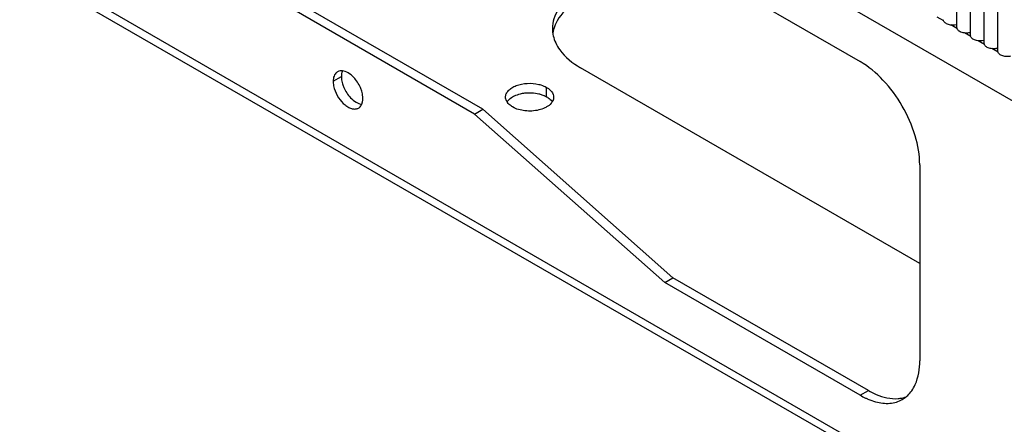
# Model space of a CAD drawing. Header units: inches. Extents: x 3 to 177, y 3 to 114.
# Tile 21 of 95: x 148.09 to 151.51, y 48.51 to 49.91. Entities that reach past the tile are written whole.
import ezdxf

# ---------------------------------------------------------------- set-up
doc = ezdxf.new("R2010")
doc.units = ezdxf.units.IN
doc.header["$LTSCALE"] = 9.973333
doc.header["$MEASUREMENT"] = 0
doc.layers.get('0').update_dxf_attribs({"linetype": 'CONTINUOUS'})
doc.layers.add('03_ALL_AXES', color=7, linetype='CONTINUOUS')

msp = doc.modelspace()

# ---------------------------------------------------------------- linework, layer by layer
at = {"color": 7, "linetype": 'Continuous'}
for p, q in [((156.0616, 47.0172), (146.7928, 52.3684)), ((146.7688, 50.8897), (156.0663, 45.5219)), ((146.7755, 50.8567), (156.0663, 45.4928)), ((151.2968, 49.9085), (151.2743, 49.9215)), ((151.3439, 49.8813), (151.3214, 49.8943)), ((151.391, 49.8541), (151.3686, 49.8671)), ((151.4382, 49.8269), (151.4157, 49.8398)), ((151.4853, 49.7997), (151.4629, 49.8126))]:
    msp.add_line(p, q, dxfattribs=at)
at = {"layer": '03_ALL_AXES', "color": 7, "linetype": 'Continuous'}
for p, q in [((151.3425, 49.8855), (151.3425, 51.1891)), ((151.3896, 49.8583), (151.3896, 51.1619)), ((151.4368, 49.831), (151.4368, 51.1347)), ((151.4839, 49.8038), (151.4839, 51.1074)), ((150.3298, 50.1585), (151.0072, 49.7674)), ((149.6712, 49.5857), (148.7934, 50.0925)), ((149.6995, 49.602), (148.8217, 50.1088)), ((149.1809, 49.699), (149.2092, 49.7153)), ((151.2136, 49.0676), (150.0384, 49.7461)), ((149.9206, 49.6454), (149.9206, 49.6781)), ((149.6712, 49.5857), (149.6995, 49.602)), ((150.3298, 49.0017), (149.6712, 49.5857)), ((150.358, 49.0181), (149.6995, 49.602)), ((151.2136, 49.4097), (151.2136, 48.7299)), ((150.3298, 49.0017), (150.358, 49.0181)), ((151.0072, 48.6106), (150.3298, 49.0017)), ((151.0355, 48.627), (150.358, 49.0181)), ((151.0072, 48.6106), (151.0355, 48.627))]:
    msp.add_line(p, q, dxfattribs=at)
for centre, radius, start, end in [((151.3299, 49.9429), 0.0494, 281.4405, 285.0648), ((150.0527, 49.8822), 0.1119, 180.0272, 188.4846), ((151.377, 49.9157), 0.0494, 281.4405, 285.0648), ((151.4242, 49.8885), 0.0494, 281.4405, 285.0648), ((151.4713, 49.8613), 0.0494, 281.4405, 285.0648), ((149.2082, 49.7112), 0.0244, 120.0049, 129.3024), ((149.8163, 49.6484), 0.039, 212.2576, 215.7253), ((151.1368, 48.835), 0.2591, 239.978, 244.5291), ((151.104, 48.6813), 0.0983, 300.0387, 309.6778)]:
    msp.add_arc(centre, radius, start, end, dxfattribs=at)
for points, knots in [([(150.0209, 50.0073), (150.0088, 49.9991), (149.9867, 49.9817), (149.9608, 49.9507), (149.9445, 49.9173), (149.9408, 49.8936), (149.9408, 49.8822)], [0, 0, 0, 0, 0.285318, 0.542954, 0.777928, 1, 1, 1, 1]), ([(150.0384, 49.9856), (150.0285, 49.9799), (149.9942, 49.9576), (149.9646, 49.9261), (149.9521, 49.8993)], [0, 0, 0, 0, 0.279591, 1, 1, 1, 1]), ([(149.9521, 49.8993), (149.9509, 49.8966), (149.9463, 49.8859), (149.9433, 49.8745), (149.942, 49.866)], [0, 0, 0, 0, 0.255962, 1, 1, 1, 1]), ([(151.3397, 49.8945), (151.3345, 49.8935), (151.3242, 49.893), (151.3118, 49.8956), (151.3036, 49.8997), (151.299, 49.9035), (151.2961, 49.9079), (151.2953, 49.9112), (151.2953, 49.9127)], [0, 0, 0, 0, 0.296525, 0.580139, 0.705407, 0.815826, 0.912332, 1, 1, 1, 1]), ([(151.3868, 49.8673), (151.3817, 49.8663), (151.3713, 49.8657), (151.359, 49.8683), (151.3507, 49.8725), (151.3462, 49.8763), (151.3432, 49.8807), (151.3425, 49.8839), (151.3425, 49.8855)], [0, 0, 0, 0, 0.296525, 0.580139, 0.705407, 0.815826, 0.912332, 1, 1, 1, 1]), ([(149.942, 49.8657), (149.9424, 49.8629), (149.9446, 49.8514), (149.9485, 49.8403), (149.9521, 49.8324)], [0, 0, 0, 0, 0.245485, 1, 1, 1, 1]), ([(151.434, 49.8401), (151.4288, 49.8391), (151.4185, 49.8385), (151.4061, 49.8411), (151.3979, 49.8453), (151.3933, 49.8491), (151.3903, 49.8534), (151.3896, 49.8567), (151.3896, 49.8583)], [0, 0, 0, 0, 0.296525, 0.580139, 0.705407, 0.815826, 0.912332, 1, 1, 1, 1]), ([(149.9521, 49.8324), (149.956, 49.824), (149.9772, 49.7885), (150.0109, 49.762), (150.0384, 49.7461)], [0, 0, 0, 0, 0.224497, 1, 1, 1, 1]), ([(151.4811, 49.8129), (151.476, 49.8118), (151.4656, 49.8113), (151.4532, 49.8139), (151.445, 49.8181), (151.4404, 49.8219), (151.4375, 49.8262), (151.4368, 49.8295), (151.4368, 49.831)], [0, 0, 0, 0, 0.296525, 0.580139, 0.705407, 0.815826, 0.912332, 1, 1, 1, 1]), ([(151.5282, 49.7857), (151.5231, 49.7846), (151.5128, 49.7841), (151.5004, 49.7867), (151.4922, 49.7909), (151.4876, 49.7946), (151.4846, 49.799), (151.4839, 49.8023), (151.4839, 49.8038)], [0, 0, 0, 0, 0.296525, 0.580139, 0.705407, 0.815826, 0.912332, 1, 1, 1, 1]), ([(151.2136, 49.4097), (151.2136, 49.4436), (151.2009, 49.515), (151.1567, 49.6153), (151.092, 49.7037), (151.0365, 49.7504), (151.0072, 49.7674)], [0, 0, 0, 0, 0.237238, 0.500001, 0.762763, 1, 1, 1, 1]), ([(149.1927, 49.73), (149.1888, 49.7268), (149.1824, 49.7167), (149.1809, 49.7052), (149.1809, 49.699)], [0, 0, 0, 0, 0.453153, 1, 1, 1, 1]), ([(149.2111, 49.73), (149.2108, 49.7289), (149.2096, 49.7241), (149.2092, 49.7191), (149.2092, 49.7153)], [0, 0, 0, 0, 0.23717, 1, 1, 1, 1]), ([(149.2092, 49.7153), (149.2092, 49.7134), (149.2096, 49.7049), (149.2113, 49.6966), (149.2131, 49.6904)], [0, 0, 0, 0, 0.234679, 1, 1, 1, 1]), ([(149.252, 49.7128), (149.2462, 49.7189), (149.2344, 49.729), (149.2196, 49.7348), (149.2127, 49.7355)], [0, 0, 0, 0, 0.548281, 1, 1, 1, 1]), ([(149.1809, 49.699), (149.1809, 49.697), (149.1813, 49.6886), (149.183, 49.6802), (149.1849, 49.6741)], [0, 0, 0, 0, 0.234679, 1, 1, 1, 1]), ([(149.2131, 49.6904), (149.2144, 49.686), (149.2209, 49.6685), (149.2313, 49.6524), (149.2409, 49.6422)], [0, 0, 0, 0, 0.24772, 1, 1, 1, 1]), ([(149.2798, 49.6646), (149.2785, 49.6691), (149.272, 49.6866), (149.2616, 49.7026), (149.252, 49.7128)], [0, 0, 0, 0, 0.24772, 1, 1, 1, 1]), ([(149.7783, 49.644), (149.7783, 49.648), (149.7802, 49.6565), (149.7881, 49.6677), (149.8002, 49.6772), (149.8217, 49.6876), (149.8538, 49.6937), (149.8805, 49.6916), (149.8935, 49.6885)], [0, 0, 0, 0, 0.087413, 0.184044, 0.29512, 0.421322, 0.706025, 1, 1, 1, 1]), ([(149.8935, 49.6885), (149.896, 49.6879), (149.9054, 49.6853), (149.9144, 49.6816), (149.9206, 49.6781)], [0, 0, 0, 0, 0.2644, 1, 1, 1, 1]), ([(149.1849, 49.6741), (149.1882, 49.6628), (149.1982, 49.6418), (149.2168, 49.6202), (149.2341, 49.6085), (149.2465, 49.6035), (149.2584, 49.6024), (149.2656, 49.6047), (149.2687, 49.6064)], [0, 0, 0, 0, 0.293974, 0.578675, 0.704877, 0.815953, 0.912585, 1, 1, 1, 1]), ([(149.2837, 49.6397), (149.2837, 49.6417), (149.2833, 49.6501), (149.2816, 49.6585), (149.2798, 49.6646)], [0, 0, 0, 0, 0.234679, 1, 1, 1, 1]), ([(149.8027, 49.6454), (149.8047, 49.6465), (149.8133, 49.651), (149.8226, 49.6541), (149.8298, 49.6558)], [0, 0, 0, 0, 0.235556, 1, 1, 1, 1]), ([(149.8298, 49.6558), (149.8349, 49.6571), (149.856, 49.6607), (149.8779, 49.6596), (149.8935, 49.6558)], [0, 0, 0, 0, 0.247641, 1, 1, 1, 1]), ([(149.8935, 49.6558), (149.895, 49.6555), (149.9008, 49.654), (149.9064, 49.652), (149.9105, 49.6503)], [0, 0, 0, 0, 0.257255, 1, 1, 1, 1]), ([(149.9105, 49.6503), (149.9114, 49.65), (149.9148, 49.6485), (149.9182, 49.6468), (149.9206, 49.6454)], [0, 0, 0, 0, 0.257406, 1, 1, 1, 1]), ([(149.9206, 49.6781), (149.9234, 49.6764), (149.9329, 49.6701), (149.941, 49.6608), (149.9435, 49.6529)], [0, 0, 0, 0, 0.283689, 1, 1, 1, 1]), ([(149.2409, 49.6422), (149.2467, 49.6361), (149.2586, 49.6261), (149.2734, 49.6202), (149.2803, 49.6195)], [0, 0, 0, 0, 0.548281, 1, 1, 1, 1]), ([(149.2687, 49.6064), (149.2699, 49.6071), (149.2747, 49.6105), (149.2782, 49.6155), (149.2799, 49.6196)], [0, 0, 0, 0, 0.240243, 1, 1, 1, 1]), ([(149.2819, 49.6251), (149.2822, 49.6262), (149.2833, 49.631), (149.2837, 49.6359), (149.2837, 49.6397)], [0, 0, 0, 0, 0.23717, 1, 1, 1, 1]), ([(149.7833, 49.6276), (149.7825, 49.6289), (149.7797, 49.6339), (149.7783, 49.6398), (149.7783, 49.644)], [0, 0, 0, 0, 0.263288, 1, 1, 1, 1]), ([(149.7833, 49.6278), (149.7844, 49.6295), (149.7897, 49.6366), (149.7969, 49.642), (149.8027, 49.6454)], [0, 0, 0, 0, 0.228069, 1, 1, 1, 1]), ([(149.8027, 49.61), (149.8008, 49.6111), (149.7941, 49.6154), (149.7881, 49.6209), (149.7847, 49.6256)], [0, 0, 0, 0, 0.270543, 1, 1, 1, 1]), ([(149.9206, 49.6454), (149.9224, 49.6443), (149.9292, 49.64), (149.9352, 49.6345), (149.9386, 49.6298)], [0, 0, 0, 0, 0.270543, 1, 1, 1, 1]), ([(149.94, 49.6276), (149.9389, 49.6259), (149.9336, 49.6188), (149.9264, 49.6134), (149.9206, 49.61)], [0, 0, 0, 0, 0.228069, 1, 1, 1, 1]), ([(149.945, 49.644), (149.945, 49.6426), (149.9445, 49.6369), (149.9423, 49.6313), (149.94, 49.6276)], [0, 0, 0, 0, 0.242463, 1, 1, 1, 1]), ([(149.8935, 49.5996), (149.8779, 49.5958), (149.8464, 49.5942), (149.8156, 49.6026), (149.8027, 49.61)], [0, 0, 0, 0, 0.519153, 1, 1, 1, 1]), ([(149.9206, 49.61), (149.9186, 49.6089), (149.91, 49.6044), (149.9007, 49.6013), (149.8935, 49.5996)], [0, 0, 0, 0, 0.235556, 1, 1, 1, 1]), ([(151.186, 48.6266), (151.1906, 48.6332), (151.2083, 48.6648), (151.2136, 48.702), (151.2136, 48.7299)], [0, 0, 0, 0, 0.224498, 1, 1, 1, 1]), ([(151.0355, 48.627), (151.0441, 48.622), (151.0761, 48.6057), (151.1129, 48.597), (151.1387, 48.5993)], [0, 0, 0, 0, 0.27959, 1, 1, 1, 1]), ([(151.1667, 48.6056), (151.1685, 48.6071), (151.1756, 48.6134), (151.1819, 48.6207), (151.186, 48.6266)], [0, 0, 0, 0, 0.245598, 1, 1, 1, 1]), ([(151.0254, 48.6011), (151.0283, 48.5997), (151.0398, 48.5945), (151.0516, 48.5903), (151.0606, 48.5879)], [0, 0, 0, 0, 0.25918, 1, 1, 1, 1]), ([(151.0606, 48.5879), (151.0767, 48.5836), (151.1088, 48.5795), (151.1402, 48.5887), (151.1532, 48.5962)], [0, 0, 0, 0, 0.527891, 1, 1, 1, 1]), ([(151.1387, 48.5993), (151.1411, 48.5995), (151.1506, 48.6007), (151.1599, 48.603), (151.1665, 48.6055)], [0, 0, 0, 0, 0.255644, 1, 1, 1, 1])]:
    msp.add_open_spline(points, degree=3, knots=knots, dxfattribs=at)
for points in [[(149.2051, 49.7354), (149.2019, 49.7349), (149.1988, 49.7339), (149.196, 49.7323)], [(149.2127, 49.7355), (149.2101, 49.7358), (149.2076, 49.7357), (149.2051, 49.7354)], [(149.213, 49.7355), (149.2122, 49.7337), (149.2116, 49.7318), (149.2111, 49.73)], [(149.9435, 49.6529), (149.9445, 49.6501), (149.945, 49.647), (149.945, 49.644)], [(149.2799, 49.6196), (149.2807, 49.6213), (149.2814, 49.6232), (149.2819, 49.6251)]]:
    msp.add_open_spline(points, degree=3, dxfattribs=at)

doc.saveas('drawing.dxf')
